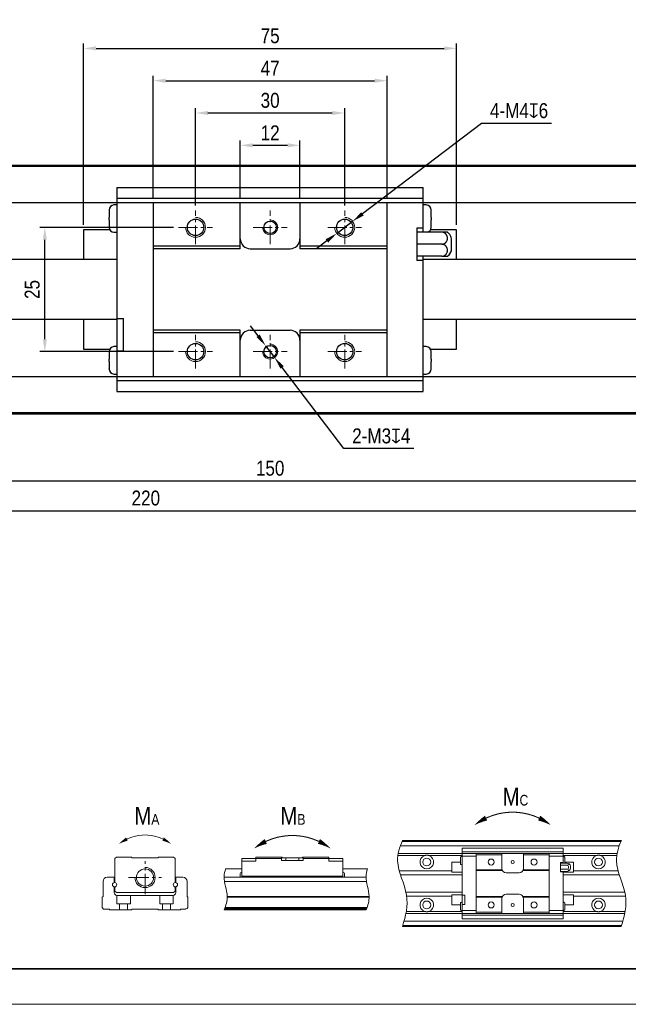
# Model space of a CAD drawing. Header units: millimetres. Extents: x 100 to 1971, y 30 to 690.
# Tile 2 of 20: x 244 to 367, y 30 to 228. Entities that reach past the tile are written whole.
import ezdxf

# ---------------------------------------------------------------- set-up
doc = ezdxf.new("R2010")
doc.units = ezdxf.units.MM
doc.linetypes.add('CENTER2', pattern=[28.575, 19.05, -3.175, 3.175, -3.175])
doc.layers.get('Defpoints').update_dxf_attribs({"lineweight": 13})
for name, color, linetype, lineweight in [('小粗', 7, 'Continuous', 25), ('标注', 3, 'Continuous', 13), ('点划线', 1, 'CENTER2', 13), ('粗线', 7, 'Continuous', 35), ('细线', 7, 'Continuous', 13)]:
    doc.layers.add(name, color=color, linetype=linetype, lineweight=lineweight)
doc.styles.add('3.5', font='ARIALN.TTF', dxfattribs={"height": 3})
doc.styles.add('7', font='ARIALN.TTF', dxfattribs={"height": 7})
doc.dimstyles.new('A4—对齐', dxfattribs={"dimtxt": 3, "dimasz": 2.5, "dimexe": 1, "dimexo": 1, "dimgap": 1, "dimtad": 1, "dimdec": 1, "dimzin": 9, "dimdsep": 46, "dimtxsty": '3.5', "dimcen": 2.5, "dimadec": 0, "dimazin": 0, "dimtm": 1e-09, "dimtfac": 1, "dimtdec": 1, "dimtmove": 0, "dimatfit": 3, "dimfxl": 0, "dimtolj": 1, "dimarcsym": 0})
doc.dimstyles.new('A4—水平', dxfattribs={"dimtxt": 3.5, "dimasz": 2.5, "dimexe": 2, "dimexo": 1, "dimgap": 1, "dimtad": 1, "dimtih": 1, "dimtoh": 1, "dimdec": 1, "dimzin": 12, "dimdsep": 46, "dimtxsty": '3.5', "dimcen": 2.5, "dimadec": 0, "dimazin": 0, "dimtm": 1e-09, "dimtfac": 1, "dimtdec": 1, "dimtmove": 0, "dimatfit": 3, "dimfxl": 0, "dimtolj": 1, "dimarcsym": 0})

# ---------------------------------------------------------------- blocks, each defined once
blk = doc.blocks.new('A4图框')
at = {"layer": '粗线'}
blk.add_lwpolyline([(5, 205), (292, 205), (292, 5), (5, 5)], close=True, dxfattribs=at)
at = {"layer": '细线'}
blk.add_lwpolyline([(0, 210), (297, 210), (297, 0), (0, 0)], close=True, dxfattribs=at)
blk = doc.blocks.new('扭矩')
at = {"layer": '标注'}
for points, const_width in [([(451.8, 96.04, 0.223025), (436.8, 96.04, 4.483797)], 0.294), ([(345.56, 90.11, 0.223025), (335.36, 90.11, 4.483797)], 0.2), ([(389.57, 89.45, 0.223025), (374.58, 89.45, 4.483797)], 0.294)]:
    blk.add_lwpolyline(points, format="xyb", dxfattribs=dict(at, const_width=const_width))
for points in [[(433.56, 94.07, 0.0147, 1.47, -0.053865), (436.8, 96.04, 0, 0, -1.574086)], [(455.04, 94.07, 0.0147, 1.47, 0.053865), (451.8, 96.04, 0, 0, 1.574086)], [(333.16, 88.77, 0.01, 1, -0.053865), (335.36, 90.11, 0, 0, -1.574086)], [(347.76, 88.77, 0.01, 1, 0.053865), (345.56, 90.11, 0, 0, 1.574086)], [(371.34, 87.48, 0.0147, 1.47, -0.053865), (374.58, 89.45, 0, 0, -1.574086)], [(392.81, 87.48, 0.0147, 1.47, 0.053865), (389.57, 89.45, 0, 0, 1.574086)]]:
    blk.add_lwpolyline(points, format="xyseb", dxfattribs=at)
blk.add_arc((340.46, 79.24), 2.86, 180, 90, dxfattribs=at)
for points, knots in [([(413.21, 89.69), (412.34, 87.78), (410.77, 82.72), (415.51, 74.58), (414.13, 68.38), (413.16, 65.44)], [4.418107, 4.418107, 4.418107, 4.418107, 10.533784, 20.542229, 29.51, 29.51, 29.51, 29.51]), ([(475.04, 89.69), (474.16, 87.78), (472.59, 82.72), (477.33, 74.58), (475.96, 68.38), (474.98, 65.44)], [4.418107, 4.418107, 4.418107, 4.418107, 10.533784, 20.542229, 29.51, 29.51, 29.51, 29.51]), ([(363.22, 81.67), (362.98, 80.98), (362.42, 78.47), (364.23, 74.45), (363.34, 71.38), (362.84, 70.15)], [3.929779, 3.929779, 3.929779, 3.929779, 6.143971, 11.892959, 15.773013, 15.773013, 15.773013, 15.773013]), ([(403.32, 81.67), (403.08, 80.98), (402.52, 78.47), (404.33, 74.45), (403.44, 71.38), (402.94, 70.15)], [3.929779, 3.929779, 3.929779, 3.929779, 6.143971, 11.892959, 15.773013, 15.773013, 15.773013, 15.773013])]:
    blk.add_open_spline(points, degree=3, knots=knots, dxfattribs=at)
at = {"layer": '点划线', "ltscale": 0.3}
for p, q in [((340.46, 74.58), (340.46, 83.91)), ((335.79, 79.24), (345.12, 79.24))]:
    blk.add_line(p, q, dxfattribs=at)
at = {"layer": '细线'}
for p, q in [((413.1, 89.43), (474.92, 89.43)), ((413.21, 89.69), (475.04, 89.69)), ((474.43, 88.21), (412.6, 88.21)), ((430.03, 87.55), (430.03, 67.58)), ((430.03, 87.55), (458.57, 87.55)), ((458.57, 86.55), (430.03, 86.55)), ((458.57, 83.32), (458.57, 87.55)), ((331.97, 84.63), (332.37, 85.04)), ((331.97, 84.63), (331.97, 77.83)), ((332.37, 85.04), (336.62, 85.04)), ((336.82, 84.84), (336.62, 85.04)), ((344.09, 84.84), (336.82, 84.84)), ((344.3, 85.04), (344.09, 84.84)), ((348.54, 85.04), (344.3, 85.04)), ((348.54, 85.04), (348.94, 84.63)), ((348.94, 84.63), (348.94, 77.83)), ((367.81, 84.63), (379.04, 84.63)), ((367.81, 84.63), (367.81, 79.53)), ((371.77, 83.83), (367.81, 83.83)), ((371.77, 85.04), (371.77, 83.83)), ((379.11, 85.04), (371.77, 85.04)), ((379.04, 84.03), (379.04, 85.04)), ((379.04, 84.03), (385.1, 84.03)), ((384.94, 84.84), (379.21, 84.84)), ((380.26, 84.84), (380.26, 84.03)), ((383.89, 84.03), (383.89, 84.84)), ((392.38, 85.04), (385.04, 85.04)), ((385.1, 84.03), (385.1, 85.04)), ((385.1, 84.63), (396.34, 84.63)), ((392.38, 85.04), (392.38, 83.83)), ((396.34, 83.83), (392.38, 83.83)), ((396.34, 79.53), (396.34, 84.63)), ((411.89, 85.45), (419.46, 85.45)), ((473.81, 86.05), (411.99, 86.05)), ((420.65, 85.45), (430.03, 85.45)), ((429.55, 83.63), (427.12, 83.63)), ((427.12, 80.8), (427.12, 83.63)), ((429.55, 83.22), (429.55, 84.84)), ((433.99, 85.24), (430.03, 85.24)), ((433.99, 86.05), (433.99, 69.08)), ((441.27, 85.65), (433.99, 85.65)), ((441.27, 86.05), (441.27, 81.81)), ((447.33, 86.05), (447.33, 81.81)), ((454.61, 85.65), (447.33, 85.65)), ((454.61, 69.08), (454.61, 86.05)), ((458.57, 85.24), (454.61, 85.24)), ((457.84, 80.84), (457.84, 83.47)), ((458.57, 83.47), (457.84, 83.47)), ((458.57, 85.45), (467.95, 85.45)), ((459.05, 83.32), (459.05, 84.84)), ((461.48, 83.63), (459.05, 83.63)), ((461.48, 80.8), (461.48, 83.63)), ((469.14, 85.45), (473.71, 85.45)), ((367.81, 81.67), (363.22, 81.67)), ((403.32, 81.67), (396.34, 81.67)), ((412.28, 81.12), (427.13, 81.12)), ((427.12, 80.8), (430.03, 80.8)), ((441.34, 81.4), (433.99, 81.4)), ((441.43, 81.2), (433.99, 81.2)), ((447.17, 81.2), (454.61, 81.2)), ((454.61, 81.4), (447.26, 81.4)), ((459.54, 83.32), (457.84, 83.32)), ((457.84, 82.74), (459.54, 82.74)), ((459.54, 81.57), (457.84, 81.57)), ((459.54, 80.99), (457.84, 80.99)), ((458.57, 80.84), (457.84, 80.84)), ((458.57, 80.99), (458.57, 67.58)), ((458.57, 80.8), (461.48, 80.8)), ((460.67, 82.44), (460.67, 81.87)), ((461.47, 81.12), (474.11, 81.12)), ((328.6, 73.93), (328.6, 78.15)), ((329.81, 79.36), (331.77, 79.36)), ((331.77, 79.36), (331.77, 77.83)), ((349.14, 79.36), (351.11, 79.36)), ((349.14, 79.36), (349.14, 77.83)), ((352.32, 78.15), (352.32, 73.93)), ((362.81, 79.36), (402.91, 79.36)), ((403.02, 78.15), (362.92, 78.15)), ((367.32, 79.36), (367.32, 80.25)), ((396.34, 79.64), (367.81, 79.64)), ((367.81, 79.36), (367.81, 79.53)), ((396.34, 79.53), (367.81, 79.53)), ((396.34, 79.53), (396.34, 79.36)), ((396.82, 79.36), (396.82, 80.25)), ((430.04, 79.99), (412.62, 79.99)), ((442.48, 80.6), (446.12, 80.6)), ((474.45, 79.99), (458.57, 79.99)), ((331.77, 74.98), (331.77, 76.62)), ((331.97, 75.4), (331.97, 76.62)), ((332.37, 75), (331.97, 75.4)), ((348.94, 75.4), (348.54, 75)), ((348.94, 76.62), (348.94, 75.4)), ((349.14, 74.98), (349.14, 76.62)), ((414.15, 75.14), (430.04, 75.14)), ((458.57, 75.14), (475.97, 75.14)), ((328.33, 73.67), (328.6, 73.93)), ((328.33, 70.76), (328.33, 73.67)), ((348.54, 75), (332.37, 75)), ((332.48, 74.19), (332.48, 71.82)), ((332.57, 74.18), (348.34, 74.18)), ((336.32, 74.18), (336.32, 71.82)), ((344.6, 74.18), (344.6, 71.82)), ((348.44, 74.19), (348.44, 71.82)), ((352.32, 73.93), (352.58, 73.67)), ((352.58, 73.67), (352.58, 70.76)), ((363.67, 73.93), (403.77, 73.93)), ((363.68, 73.67), (403.77, 73.67)), ((414.36, 74.01), (427.13, 74.01)), ((430.03, 74.33), (427.12, 74.33)), ((427.12, 71.5), (427.12, 74.33)), ((430.03, 74.29), (430.76, 74.29)), ((430.76, 74.29), (430.76, 71.66)), ((441.43, 73.93), (433.99, 73.93)), ((441.34, 73.73), (433.99, 73.73)), ((441.27, 69.08), (441.27, 73.32)), ((442.48, 74.53), (446.12, 74.53)), ((447.17, 73.93), (454.61, 73.93)), ((454.61, 73.73), (447.26, 73.73)), ((447.33, 73.32), (447.33, 69.08)), ((461.48, 74.33), (458.57, 74.33)), ((461.47, 74.01), (476.18, 74.01)), ((461.48, 71.5), (461.48, 74.33)), ((328.74, 70.35), (328.33, 70.76)), ((330.35, 70.35), (328.74, 70.35)), ((330.56, 70.15), (330.35, 70.35)), ((336.62, 70.15), (330.56, 70.15)), ((332.48, 71.82), (336.32, 71.82)), ((333.28, 71.82), (333.28, 70.15)), ((335.51, 71.82), (335.51, 70.15)), ((336.82, 70.35), (336.62, 70.15)), ((344.09, 70.35), (336.82, 70.35)), ((344.3, 70.15), (344.09, 70.35)), ((350.36, 70.15), (344.3, 70.15)), ((348.44, 71.82), (344.6, 71.82)), ((345.41, 71.82), (345.41, 70.15)), ((347.63, 71.82), (347.63, 70.15)), ((350.56, 70.35), (350.36, 70.15)), ((351.89, 70.35), (350.56, 70.35)), ((352.32, 70.53), (352.34, 70.51)), ((352.58, 70.76), (352.34, 70.51)), ((362.84, 70.15), (402.94, 70.15)), ((403.02, 70.35), (362.92, 70.35)), ((363.07, 70.76), (403.17, 70.76)), ((414.25, 69.68), (419.46, 69.68)), ((420.65, 69.68), (430.03, 69.68)), ((427.12, 71.5), (429.55, 71.5)), ((429.55, 71.91), (429.55, 70.29)), ((430.03, 71.66), (430.76, 71.66)), ((430.03, 69.89), (433.99, 69.89)), ((454.61, 69.89), (458.57, 69.89)), ((458.57, 69.68), (467.95, 69.68)), ((459.05, 70.29), (459.05, 71.91)), ((459.05, 71.5), (461.48, 71.5)), ((469.14, 69.68), (476.08, 69.68)), ((413.62, 66.92), (475.44, 66.92)), ((414.15, 69.08), (475.97, 69.08)), ((430.03, 68.58), (458.57, 68.58)), ((430.03, 67.58), (458.57, 67.58)), ((441.27, 69.48), (433.99, 69.48)), ((454.61, 69.48), (447.33, 69.48)), ((413.16, 65.44), (474.98, 65.44)), ((475.07, 65.7), (413.24, 65.7))]:
    blk.add_line(p, q, dxfattribs=at)
for centre, radius in [((420.05, 83.63), 1.11), ((438.24, 83.63), 0.849), ((444.3, 83.63), 0.434), ((450.36, 83.63), 0.849), ((468.55, 83.63), 1.11), ((340.46, 79.24), 2.42), ((331.87, 77.22), 0.614), ((349.04, 77.22), 0.614), ((420.05, 71.5), 1.11), ((438.24, 71.5), 0.849), ((450.36, 71.5), 0.849), ((468.55, 71.5), 1.11), ((444.3, 71.5), 0.434)]:
    blk.add_circle(centre, radius, dxfattribs=at)
for centre, radius, start, end in [((380.26, 85.44), 1.21, 199.4712, 210), ((420.05, 83.63), 1.92, 107.9953, 72.0062), ((429.95, 84.84), 0.404, 78.463, 180.0001), ((458.65, 84.84), 0.404, 359.9999, 101.537), ((468.55, 83.63), 1.92, 107.9938, 72.0062), ((429.95, 83.22), 0.404, 179.9999, 281.537), ((442.48, 81.81), 1.21, 180, 270), ((446.12, 81.81), 1.21, 270, 360), ((459.54, 82.15), 1.17, 14.082, 89.9713), ((459.54, 82.15), 0.583, 270.1017, 90.0043), ((459.54, 82.15), 1.17, 270, 345.918), ((329.81, 78.15), 1.21, 90, 180), ((351.11, 78.15), 1.21, 0, 90), ((367.73, 80.25), 0.404, 78.463, 180.0001), ((396.42, 80.25), 0.404, 359.9999, 101.537), ((332.57, 74.98), 0.8, 180, 270), ((348.34, 74.98), 0.8, 270, 0), ((420.05, 71.5), 1.92, 287.9938, 252.0047), ((442.48, 73.32), 1.21, 90, 180), ((446.12, 73.32), 1.21, 30, 90), ((446.12, 73.32), 1.21, 0, 19.4712), ((468.55, 71.5), 1.92, 287.9938, 252.0047), ((351.89, 70.96), 0.606, 270, 314.9062), ((429.95, 71.91), 0.404, 78.463, 180.0001), ((429.95, 70.29), 0.404, 179.9999, 281.537), ((458.65, 71.91), 0.404, 359.9999, 101.537), ((458.65, 70.29), 0.404, 258.463, 0.0001)]:
    blk.add_arc(centre, radius, start, end, dxfattribs=at)
for centre, major_axis, ratio, start_param, end_param in [((383.89, 85.44), (0.51, 1.1), 1, 4.621289, 4.805051), ((459.54, 83.03), (0.583, 0), 0.5, 4.712313, 7.852981), ((459.54, 81.28), (-0.583, 0), 0.5, 1.570197, 4.710613), ((446.12, 73.32), (0.51, -1.1), 1, 1.478135, 1.661896)]:
    blk.add_ellipse(centre, major_axis=major_axis, ratio=ratio, start_param=start_param, end_param=end_param, dxfattribs=at)
for points in [[(420.65, 85.45), (420.6, 85.47), (420.55, 85.48), (420.45, 85.51), (420.4, 85.51), (420.3, 85.53), (420.25, 85.54), (420.15, 85.54), (420.1, 85.55), (420.03, 85.55), (420, 85.55), (419.95, 85.54), (419.93, 85.54), (419.85, 85.54), (419.8, 85.53), (419.7, 85.51), (419.6, 85.5), (419.51, 85.47), (419.46, 85.45)], [(469.14, 85.45), (469.09, 85.47), (469.04, 85.48), (468.95, 85.51), (468.9, 85.51), (468.8, 85.53), (468.75, 85.54), (468.65, 85.54), (468.6, 85.55), (468.52, 85.55), (468.5, 85.55), (468.45, 85.54), (468.42, 85.54), (468.35, 85.54), (468.3, 85.53), (468.2, 85.51), (468.1, 85.5), (468, 85.47), (467.95, 85.45)], [(419.46, 69.68), (419.51, 69.66), (419.56, 69.65), (419.65, 69.62), (419.7, 69.61), (419.8, 69.6), (419.85, 69.59), (419.95, 69.59), (420, 69.58), (420.08, 69.58), (420.1, 69.58), (420.15, 69.59), (420.18, 69.59), (420.25, 69.59), (420.3, 69.6), (420.4, 69.61), (420.5, 69.63), (420.6, 69.66), (420.65, 69.68)], [(467.95, 69.68), (468, 69.66), (468.05, 69.65), (468.15, 69.62), (468.2, 69.61), (468.3, 69.6), (468.35, 69.59), (468.45, 69.59), (468.5, 69.58), (468.57, 69.58), (468.6, 69.58), (468.65, 69.59), (468.67, 69.59), (468.75, 69.59), (468.8, 69.6), (468.9, 69.61), (469, 69.63), (469.09, 69.66), (469.14, 69.68)]]:
    blk.add_open_spline(points, degree=3, knots=[0, 0, 0, 0, 0.125, 0.125, 0.25, 0.25, 0.375, 0.375, 0.5, 0.5, 0.5625, 0.5625, 0.625, 0.625, 0.75, 0.75, 0.875, 1, 1, 1, 1], dxfattribs=at)
blk.add_open_spline([(362.98, 70.51), (403.08, 70.51)], degree=1, dxfattribs=at)
at = {"layer": '标注', "char_height": 5, "attachment_point": 1, "style": '7'}
for s, insert in [('M{\\H0.6x;C}', (441.48, 104.59)), ('M{\\H0.6x;A}', (337.46, 99.18)), ('M{\\H0.6x;B}', (378.72, 99.18))]:
    blk.add_mtext_dynamic_manual_height_columns(s, width=12.0149, gutter_width=35, heights=[0], dxfattribs=dict(at, insert=insert))
blk = doc.blocks.new('*D29')
at = {"layer": 'Defpoints', "color": 0, "transparency": 16777216}
for p in [(194.71, 148.78), (394.71, 148.78), (394.71, 135.28)]:
    blk.add_point(p, dxfattribs=at)
at = {"layer": '标注', "color": 0, "lineweight": -2, "transparency": 16777216}
for p, q in [((194.71, 147.78), (194.71, 134.28)), ((394.71, 147.78), (394.71, 134.28)), ((197.21, 135.28), (392.21, 135.28))]:
    blk.add_line(p, q, dxfattribs=at)
at = {"layer": '标注', "color": 0, "transparency": 16777216}
for points in [[(197.21, 135.69), (197.21, 134.86), (194.71, 135.28)], [(392.21, 135.69), (392.21, 134.86), (394.71, 135.28)]]:
    blk.add_solid(points, dxfattribs=at)
at = {"layer": '标注', "color": 0, "transparency": 16777216, "insert": (294.71, 137.81), "char_height": 3, "width": 27.1458, "attachment_point": 5, "style": '3.5'}
blk.add_mtext('\\A1;150', dxfattribs=at)
blk = doc.blocks.new('*D30')
at = {"layer": 'Defpoints', "color": 0, "transparency": 16777216}
for p in [(134.71, 149.08), (404.71, 149.58), (404.71, 129.28)]:
    blk.add_point(p, dxfattribs=at)
at = {"layer": '标注', "color": 0, "lineweight": -2, "transparency": 16777216}
for p, q in [((404.71, 148.58), (404.71, 128.28)), ((134.71, 148.08), (134.71, 128.28)), ((137.21, 129.28), (402.21, 129.28))]:
    blk.add_line(p, q, dxfattribs=at)
at = {"layer": '标注', "color": 0, "transparency": 16777216}
for points in [[(137.21, 129.69), (137.21, 128.86), (134.71, 129.28)], [(402.21, 129.69), (402.21, 128.86), (404.71, 129.28)]]:
    blk.add_solid(points, dxfattribs=at)
at = {"layer": '标注', "color": 0, "transparency": 16777216, "insert": (269.71, 131.81), "char_height": 3, "width": 31.5025, "attachment_point": 5, "style": '3.5'}
blk.add_mtext('\\A1;220', dxfattribs=at)
blk = doc.blocks.new('*D31')
at = {"layer": 'Defpoints', "color": 0, "transparency": 16777216}
for p in [(300.71, 202.78), (288.71, 191.28), (300.71, 191.28)]:
    blk.add_point(p, dxfattribs=at)
at = {"layer": '标注', "color": 0, "lineweight": -2, "transparency": 16777216}
for p, q in [((288.71, 192.28), (288.71, 203.78)), ((291.21, 202.78), (298.21, 202.78)), ((300.71, 192.28), (300.71, 203.78))]:
    blk.add_line(p, q, dxfattribs=at)
at = {"layer": '标注', "color": 0, "transparency": 16777216}
for points in [[(291.21, 203.19), (291.21, 202.36), (288.71, 202.78)], [(298.21, 203.19), (298.21, 202.36), (300.71, 202.78)]]:
    blk.add_solid(points, dxfattribs=at)
at = {"layer": '标注', "color": 0, "transparency": 16777216, "insert": (294.71, 205.28), "char_height": 3, "attachment_point": 5, "style": '3.5'}
blk.add_mtext('\\A1;12', dxfattribs=at)
blk = doc.blocks.new('*D32')
at = {"layer": 'Defpoints', "color": 0, "transparency": 16777216}
for p in [(309.71, 209.28), (279.71, 189.69), (309.71, 189.69)]:
    blk.add_point(p, dxfattribs=at)
at = {"layer": '标注', "color": 0, "lineweight": -2, "transparency": 16777216}
for p, q in [((279.71, 190.69), (279.71, 210.28)), ((309.71, 190.69), (309.71, 210.28)), ((282.21, 209.28), (307.21, 209.28))]:
    blk.add_line(p, q, dxfattribs=at)
at = {"layer": '标注', "color": 0, "transparency": 16777216}
for points in [[(282.21, 209.69), (282.21, 208.86), (279.71, 209.28)], [(307.21, 209.69), (307.21, 208.86), (309.71, 209.28)]]:
    blk.add_solid(points, dxfattribs=at)
at = {"layer": '标注', "color": 0, "transparency": 16777216, "insert": (294.71, 211.81), "char_height": 3, "attachment_point": 5, "style": '3.5'}
blk.add_mtext('\\A1;30', dxfattribs=at)
blk = doc.blocks.new('*D33')
at = {"layer": 'Defpoints', "color": 0, "transparency": 16777216}
for p in [(318.21, 215.78), (271.21, 191.28), (318.21, 191.28)]:
    blk.add_point(p, dxfattribs=at)
at = {"layer": '标注', "color": 0, "lineweight": -2, "transparency": 16777216}
for p, q in [((271.21, 192.28), (271.21, 216.78)), ((318.21, 192.28), (318.21, 216.78)), ((273.71, 215.78), (315.71, 215.78))]:
    blk.add_line(p, q, dxfattribs=at)
at = {"layer": '标注', "color": 0, "transparency": 16777216}
for points in [[(273.71, 216.19), (273.71, 215.36), (271.21, 215.78)], [(315.71, 216.19), (315.71, 215.36), (318.21, 215.78)]]:
    blk.add_solid(points, dxfattribs=at)
at = {"layer": '标注', "color": 0, "transparency": 16777216, "insert": (294.71, 218.28), "char_height": 3, "attachment_point": 5, "style": '3.5'}
blk.add_mtext('\\A1;47', dxfattribs=at)
blk = doc.blocks.new('*D34')
at = {"layer": 'Defpoints', "color": 0, "transparency": 16777216}
for p in [(332.21, 222.28), (257.21, 185.78), (332.21, 185.78)]:
    blk.add_point(p, dxfattribs=at)
at = {"layer": '标注', "color": 0, "lineweight": -2, "transparency": 16777216}
for p, q in [((257.21, 186.78), (257.21, 223.28)), ((259.71, 222.28), (329.71, 222.28)), ((332.21, 186.78), (332.21, 223.28))]:
    blk.add_line(p, q, dxfattribs=at)
at = {"layer": '标注', "color": 0, "transparency": 16777216}
for points in [[(259.71, 222.69), (259.71, 221.86), (257.21, 222.28)], [(329.71, 222.69), (329.71, 221.86), (332.21, 222.28)]]:
    blk.add_solid(points, dxfattribs=at)
at = {"layer": '标注', "color": 0, "transparency": 16777216, "insert": (294.71, 224.8), "char_height": 3, "attachment_point": 5, "style": '3.5'}
blk.add_mtext('\\A1;75', dxfattribs=at)
blk = doc.blocks.new('*D35')
at = {"layer": 'Defpoints', "color": 0, "transparency": 16777216}
for p in [(311.3, 187.49), (308.11, 185.07)]:
    blk.add_point(p, dxfattribs=at)
at = {"layer": '标注', "color": 0, "lineweight": -2, "transparency": 16777216}
for p, q in [((337.21, 207.2), (313.29, 189)), ((351.32, 207.2), (337.21, 207.2)), ((308.11, 185.07), (311.3, 187.49)), ((306.12, 183.55), (304.13, 182.04))]:
    blk.add_line(p, q, dxfattribs=at)
at = {"layer": '标注', "color": 0, "transparency": 16777216}
for points in [[(313.03, 189.33), (313.54, 188.67), (311.3, 187.49)], [(305.87, 183.89), (306.38, 183.22), (308.11, 185.07)]]:
    blk.add_solid(points, dxfattribs=at)
at = {"layer": '标注', "color": 0, "transparency": 16777216, "insert": (344.76, 209.74), "char_height": 3, "width": 37.87, "attachment_point": 5, "style": '3.5'}
blk.add_mtext('\\A1;4-M4{\\Fgdt|c134;x}6', dxfattribs=at)
blk = doc.blocks.new('*D36')
at = {"layer": 'Defpoints', "color": 0, "transparency": 16777216}
for p in [(293.8, 162.47), (295.61, 160.08)]:
    blk.add_point(p, dxfattribs=at)
at = {"layer": '标注', "color": 0, "lineweight": -2, "transparency": 16777216}
for p, q in [((292.28, 164.46), (290.77, 166.45)), ((293.8, 162.47), (295.61, 160.08)), ((309.53, 141.78), (297.13, 158.09)), ((323.58, 141.78), (309.53, 141.78))]:
    blk.add_line(p, q, dxfattribs=at)
at = {"layer": '标注', "color": 0, "transparency": 16777216}
for points in [[(292.62, 164.71), (291.95, 164.21), (293.8, 162.47)], [(297.46, 158.35), (296.79, 157.84), (295.61, 160.08)]]:
    blk.add_solid(points, dxfattribs=at)
at = {"layer": '标注', "color": 0, "transparency": 16777216, "insert": (317.06, 144.31), "char_height": 3, "width": 38.0376, "attachment_point": 5, "style": '3.5'}
blk.add_mtext('\\A1;2-M3{\\Fgdt|c134;x}4', dxfattribs=at)
blk = doc.blocks.new('*D43')
at = {"layer": 'Defpoints', "color": 0, "transparency": 16777216}
for p in [(249.4, 186.28), (276.3, 186.28), (276.3, 161.28)]:
    blk.add_point(p, dxfattribs=at)
at = {"layer": '标注', "color": 0, "lineweight": -2, "transparency": 16777216}
for p, q in [((275.3, 186.28), (248.4, 186.28)), ((249.4, 163.78), (249.4, 183.78)), ((275.3, 161.28), (248.4, 161.28))]:
    blk.add_line(p, q, dxfattribs=at)
at = {"layer": '标注', "color": 0, "transparency": 16777216}
for points in [[(248.99, 183.78), (249.82, 183.78), (249.4, 186.28)], [(248.99, 163.78), (249.82, 163.78), (249.4, 161.28)]]:
    blk.add_solid(points, dxfattribs=at)
at = {"layer": '标注', "color": 0, "transparency": 16777216, "insert": (246.87, 173.78), "char_height": 3, "attachment_point": 5, "rotation": 90, "style": '3.5'}
blk.add_mtext('\\A1;25', dxfattribs=at)

msp = doc.modelspace()

# ---------------------------------------------------------------- linework, layer by layer
at = {"layer": '小粗'}
for p, q in [((194.71, 198.78), (394.71, 198.78)), ((194.71, 198.58), (394.71, 198.58)), ((263.91, 194.27), (263.91, 153.28)), ((263.91, 194.27), (325.51, 194.27)), ((325.51, 185.3), (325.51, 194.27)), ((194.71, 191.28), (394.71, 191.28)), ((263.91, 190.78), (263.31, 190.78)), ((325.51, 192.07), (263.91, 192.07)), ((271.21, 191.28), (271.21, 156.28)), ((288.71, 181.98), (288.71, 191.28)), ((300.71, 191.28), (300.71, 181.98)), ((318.21, 156.28), (318.21, 191.28)), ((326.11, 190.78), (325.51, 190.78)), ((262.31, 189.78), (262.31, 189.78)), ((262.31, 189.75), (262.31, 188.32)), ((327.11, 189.78), (327.11, 189.78)), ((327.11, 188.32), (327.11, 189.75)), ((262.31, 187.74), (262.31, 186.3)), ((262.31, 186.28), (262.31, 186.28)), ((327.11, 186.3), (327.11, 187.74)), ((327.11, 186.28), (327.11, 186.28)), ((262.44, 185.78), (257.21, 185.78)), ((257.21, 185.78), (257.21, 179.78)), ((263.31, 185.28), (263.91, 185.28)), ((324.21, 186.13), (324.21, 179.63)), ((325.51, 186.13), (324.21, 186.13)), ((329.21, 185.3), (324.21, 185.3)), ((332.21, 185.78), (326.97, 185.78)), ((332.21, 179.78), (332.21, 185.78)), ((288.71, 182.48), (271.21, 182.48)), ((318.21, 182.48), (300.71, 182.48)), ((329.21, 182.88), (324.21, 182.88)), ((331.21, 182.08), (331.21, 183.68)), ((288.71, 181.98), (271.21, 181.98)), ((290.71, 181.98), (298.71, 181.98)), ((318.21, 181.98), (300.71, 181.98)), ((329.21, 180.45), (324.21, 180.45)), ((325.51, 153.28), (325.51, 180.45)), ((263.91, 179.78), (197.11, 179.78)), ((325.51, 179.63), (324.21, 179.63)), ((394.71, 179.78), (325.51, 179.78)), ((197.11, 167.78), (263.91, 167.78)), ((257.21, 167.78), (257.21, 161.78)), ((263.91, 167.93), (265.21, 167.93)), ((265.21, 161.43), (265.21, 167.93)), ((325.51, 167.78), (394.71, 167.78)), ((332.21, 161.78), (332.21, 167.78)), ((288.71, 165.58), (271.21, 165.58)), ((288.71, 165.08), (271.21, 165.08)), ((288.71, 156.28), (288.71, 165.58)), ((290.71, 165.58), (298.71, 165.58)), ((300.71, 165.58), (300.71, 156.28)), ((318.21, 165.58), (300.71, 165.58)), ((318.21, 165.08), (300.71, 165.08)), ((257.21, 161.78), (262.44, 161.78)), ((262.31, 161.28), (262.31, 161.28)), ((262.31, 161.25), (262.31, 159.82)), ((263.91, 162.28), (263.31, 162.28)), ((263.91, 161.43), (265.21, 161.43)), ((326.11, 162.28), (325.51, 162.28)), ((326.97, 161.78), (332.21, 161.78)), ((327.11, 161.28), (327.11, 161.28)), ((327.11, 159.82), (327.11, 161.25)), ((262.31, 159.24), (262.31, 157.8)), ((327.11, 157.8), (327.11, 159.24)), ((262.31, 157.78), (262.31, 157.78)), ((263.31, 156.78), (263.91, 156.78)), ((325.51, 156.78), (326.11, 156.78)), ((327.11, 157.78), (327.11, 157.78)), ((194.71, 156.28), (394.71, 156.28)), ((263.91, 155.49), (325.51, 155.49)), ((263.91, 153.28), (325.51, 153.28)), ((394.71, 148.98), (194.71, 148.98)), ((194.71, 148.78), (394.71, 148.78))]:
    msp.add_line(p, q, dxfattribs=at)
for centre, radius in [((279.71, 186.28), 1.65), ((294.71, 186.28), 1.25), ((309.71, 186.28), 1.65), ((279.71, 161.28), 1.65), ((294.71, 161.28), 1.25), ((309.71, 161.28), 1.65)]:
    msp.add_circle(centre, radius, dxfattribs=at)
for centre, radius, start, end in [((263.31, 189.78), 1, 90, 180), ((326.11, 189.78), 1, 0, 90), ((263.31, 186.28), 1, 180, 270), ((326.11, 186.28), 1, 282.8053, 0), ((329.21, 183.68), 2, 0.0018, 15.7838), ((290.71, 183.98), 2, 180, 270), ((298.71, 183.98), 2, 270, 0), ((329.21, 182.08), 2, 305.6665, 359.9983), ((290.71, 163.58), 2, 90, 180), ((298.71, 163.58), 2, 0, 90), ((263.31, 161.28), 1, 90, 180), ((326.11, 161.28), 1, 0, 90), ((263.31, 157.78), 1, 180, 270), ((326.11, 157.78), 1, 270, 0)]:
    msp.add_arc(centre, radius, start, end, dxfattribs=at)
for points, knots in [([(262.31, 189.78), (262.31, 189.78), (262.31, 189.78), (262.31, 189.78), (262.31, 189.77), (262.31, 189.77), (262.31, 189.76), (262.31, 189.75)], [0, 0, 0, 0, 0.25, 0.25, 0.5, 0.5, 1, 1, 1, 1]), ([(262.31, 188.32), (262.31, 188.31), (262.31, 188.31), (262.31, 188.3), (262.31, 188.29), (262.31, 188.28), (262.31, 188.26), (262.31, 188.25)], [0, 0, 0, 0, 0.25, 0.25, 0.5, 0.5, 1, 1, 1, 1]), ([(327.11, 189.75), (327.11, 189.76), (327.11, 189.76), (327.11, 189.77), (327.11, 189.77), (327.11, 189.78), (327.11, 189.78), (327.11, 189.78)], [0, 0, 0, 0, 0.25, 0.25, 0.5, 0.5, 1, 1, 1, 1]), ([(327.11, 188.25), (327.11, 188.26), (327.11, 188.26), (327.11, 188.28), (327.11, 188.28), (327.11, 188.3), (327.11, 188.31), (327.11, 188.32)], [0, 0, 0, 0, 0.25, 0.25, 0.5, 0.5, 1, 1, 1, 1]), ([(262.31, 187.8), (262.31, 187.8), (262.31, 187.79), (262.31, 187.78), (262.31, 187.77), (262.31, 187.76), (262.31, 187.75), (262.31, 187.74)], [0, 0, 0, 0, 0.25, 0.25, 0.5, 0.5, 1, 1, 1, 1]), ([(262.31, 186.3), (262.31, 186.3), (262.31, 186.3), (262.31, 186.29), (262.31, 186.29), (262.31, 186.28), (262.31, 186.28), (262.31, 186.28)], [0, 0, 0, 0, 0.25, 0.25, 0.5, 0.5, 1, 1, 1, 1]), ([(327.11, 187.74), (327.11, 187.74), (327.11, 187.75), (327.11, 187.76), (327.11, 187.76), (327.11, 187.78), (327.11, 187.79), (327.11, 187.8)], [0, 0, 0, 0, 0.25, 0.25, 0.5, 0.5, 1, 1, 1, 1]), ([(327.11, 186.28), (327.11, 186.28), (327.11, 186.28), (327.11, 186.28), (327.11, 186.28), (327.11, 186.29), (327.11, 186.29), (327.11, 186.3)], [0, 0, 0, 0, 0.25, 0.25, 0.5, 0.5, 1, 1, 1, 1]), ([(330.36, 185.3), (330.36, 185.3), (330.35, 185.3), (330.34, 185.3), (330.32, 185.3), (330.29, 185.3), (330.28, 185.3), (330.27, 185.3), (330.25, 185.3), (330.22, 185.3), (330.17, 185.3), (330.12, 185.3), (330.06, 185.3), (330.05, 185.3), (330.02, 185.3), (329.98, 185.3), (329.93, 185.3), (329.87, 185.3), (329.83, 185.3), (329.78, 185.3), (329.76, 185.3), (329.73, 185.3), (329.71, 185.3), (329.62, 185.3), (329.54, 185.3), (329.44, 185.3), (329.42, 185.3), (329.37, 185.3), (329.35, 185.3), (329.29, 185.3), (329.25, 185.3), (329.21, 185.3)], [0, 0, 0, 0, 0.011717, 0.011717, 0.1529, 0.1529, 0.188196, 0.188196, 0.223492, 0.294083, 0.294083, 0.435267, 0.435267, 0.470562, 0.470562, 0.505858, 0.57645, 0.57645, 0.647042, 0.647042, 0.682337, 0.682337, 0.717633, 0.717633, 0.858817, 0.858817, 0.894112, 0.894112, 0.929408, 0.929408, 1, 1, 1, 1]), ([(329.21, 182.88), (329.25, 182.88), (329.29, 182.88), (329.37, 182.89), (329.41, 182.9), (329.5, 182.91), (329.54, 182.93), (329.62, 182.95), (329.65, 182.97), (329.73, 183), (329.76, 183.02), (329.83, 183.06), (329.87, 183.09), (329.96, 183.16), (330.02, 183.21), (330.08, 183.28), (330.1, 183.3), (330.12, 183.33), (330.13, 183.34), (330.16, 183.39), (330.18, 183.42), (330.24, 183.52), (330.27, 183.59), (330.3, 183.68), (330.31, 183.69), (330.32, 183.73), (330.34, 183.78), (330.35, 183.84), (330.37, 183.94), (330.37, 184.02), (330.37, 184.11), (330.37, 184.13), (330.37, 184.16), (330.37, 184.22), (330.36, 184.27), (330.34, 184.38), (330.32, 184.45), (330.29, 184.54), (330.29, 184.56), (330.27, 184.59), (330.26, 184.61), (330.24, 184.66), (330.22, 184.69), (330.17, 184.79), (330.12, 184.85), (330.06, 184.92), (330.05, 184.94), (330.02, 184.97), (329.98, 185.01), (329.9, 185.07), (329.83, 185.12), (329.78, 185.15), (329.76, 185.16), (329.73, 185.18), (329.71, 185.19), (329.62, 185.23), (329.54, 185.26), (329.44, 185.28), (329.42, 185.28), (329.38, 185.29), (329.35, 185.29), (329.29, 185.3), (329.25, 185.3), (329.21, 185.3)], [0, 0, 0, 0, 0.03125, 0.03125, 0.0625, 0.0625, 0.09375, 0.09375, 0.125, 0.125, 0.15625, 0.15625, 0.1875, 0.1875, 0.25, 0.25, 0.265625, 0.265625, 0.28125, 0.28125, 0.3125, 0.3125, 0.375, 0.375, 0.390625, 0.390625, 0.40625, 0.4375, 0.4375, 0.5, 0.5, 0.515625, 0.515625, 0.53125, 0.5625, 0.5625, 0.625, 0.625, 0.640625, 0.640625, 0.65625, 0.65625, 0.6875, 0.6875, 0.75, 0.75, 0.765625, 0.765625, 0.78125, 0.8125, 0.84375, 0.84375, 0.859375, 0.859375, 0.875, 0.875, 0.9375, 0.9375, 0.953125, 0.953125, 0.96875, 0.96875, 1, 1, 1, 1]), ([(331.11, 184.21), (331.07, 184.38), (330.97, 184.66), (330.73, 184.98), (330.53, 185.2), (330.38, 185.28), (330.33, 185.29)], [0, 0, 0, 0, 0.363241, 0.626439, 0.892186, 1, 1, 1, 1]), ([(329.21, 180.45), (329.25, 180.45), (329.29, 180.46), (329.37, 180.46), (329.41, 180.47), (329.5, 180.49), (329.54, 180.5), (329.62, 180.53), (329.65, 180.54), (329.73, 180.58), (329.76, 180.6), (329.83, 180.64), (329.87, 180.66), (329.96, 180.73), (330.02, 180.79), (330.08, 180.86), (330.1, 180.87), (330.12, 180.9), (330.13, 180.92), (330.16, 180.97), (330.18, 181), (330.24, 181.1), (330.27, 181.16), (330.3, 181.25), (330.31, 181.27), (330.32, 181.31), (330.34, 181.36), (330.35, 181.41), (330.37, 181.52), (330.37, 181.59), (330.37, 181.68), (330.37, 181.7), (330.37, 181.74), (330.37, 181.79), (330.36, 181.85), (330.34, 181.96), (330.32, 182.03), (330.29, 182.11), (330.29, 182.13), (330.27, 182.17), (330.26, 182.18), (330.24, 182.23), (330.22, 182.27), (330.17, 182.36), (330.12, 182.43), (330.06, 182.5), (330.05, 182.51), (330.02, 182.54), (329.98, 182.58), (329.9, 182.65), (329.83, 182.69), (329.78, 182.72), (329.76, 182.73), (329.73, 182.75), (329.71, 182.76), (329.62, 182.81), (329.54, 182.83), (329.44, 182.85), (329.42, 182.86), (329.38, 182.87), (329.35, 182.87), (329.29, 182.88), (329.25, 182.88), (329.21, 182.88)], [0, 0, 0, 0, 0.03125, 0.03125, 0.0625, 0.0625, 0.09375, 0.09375, 0.125, 0.125, 0.15625, 0.15625, 0.1875, 0.1875, 0.25, 0.25, 0.265625, 0.265625, 0.28125, 0.28125, 0.3125, 0.3125, 0.375, 0.375, 0.390625, 0.390625, 0.40625, 0.4375, 0.4375, 0.5, 0.5, 0.515625, 0.515625, 0.53125, 0.5625, 0.5625, 0.625, 0.625, 0.640625, 0.640625, 0.65625, 0.65625, 0.6875, 0.6875, 0.75, 0.75, 0.765625, 0.765625, 0.78125, 0.8125, 0.84375, 0.84375, 0.859375, 0.859375, 0.875, 0.875, 0.9375, 0.9375, 0.953125, 0.953125, 0.96875, 0.96875, 1, 1, 1, 1]), ([(331.21, 182.15), (331.21, 182.15), (331.21, 182.16), (331.2, 182.2), (331.2, 182.32), (331.2, 182.54), (331.2, 182.79), (331.2, 183.06), (331.2, 183.27), (331.2, 183.42), (331.2, 183.51), (331.21, 183.58), (331.21, 183.6), (331.21, 183.6)], [0, 0, 0, 0, 0.045542, 0.101676, 0.220316, 0.343102, 0.46306, 0.580816, 0.713605, 0.78469, 0.85711, 0.92939, 1, 1, 1, 1]), ([(329.21, 180.45), (329.25, 180.45), (329.29, 180.45), (329.37, 180.45), (329.41, 180.45), (329.5, 180.45), (329.54, 180.45), (329.62, 180.45), (329.65, 180.45), (329.76, 180.45), (329.83, 180.45), (329.96, 180.45), (330.02, 180.45), (330.08, 180.45), (330.1, 180.45), (330.12, 180.45), (330.13, 180.45), (330.16, 180.45), (330.18, 180.45), (330.24, 180.45), (330.27, 180.45), (330.3, 180.45), (330.31, 180.45), (330.32, 180.45), (330.34, 180.45), (330.35, 180.45), (330.35, 180.45), (330.36, 180.45), (330.36, 180.45)], [0, 0, 0, 0, 0.070538, 0.070538, 0.141076, 0.141076, 0.211614, 0.211614, 0.282153, 0.282153, 0.423229, 0.423229, 0.564305, 0.564305, 0.599574, 0.599574, 0.634843, 0.634843, 0.705382, 0.705382, 0.846458, 0.846458, 0.881727, 0.881727, 0.916996, 0.987534, 0.987534, 1, 1, 1, 1]), ([(330.33, 180.46), (330.38, 180.48), (330.63, 180.61), (330.93, 181), (331.07, 181.37), (331.11, 181.54)], [0, 0, 0, 0, 0.105979, 0.635106, 1, 1, 1, 1]), ([(262.31, 161.28), (262.31, 161.28), (262.31, 161.28), (262.31, 161.28), (262.31, 161.27), (262.31, 161.27), (262.31, 161.26), (262.31, 161.25)], [0, 0, 0, 0, 0.25, 0.25, 0.5, 0.5, 1, 1, 1, 1]), ([(327.11, 161.25), (327.11, 161.26), (327.11, 161.26), (327.11, 161.27), (327.11, 161.27), (327.11, 161.28), (327.11, 161.28), (327.11, 161.28)], [0, 0, 0, 0, 0.25, 0.25, 0.5, 0.5, 1, 1, 1, 1]), ([(262.31, 159.82), (262.31, 159.81), (262.31, 159.81), (262.31, 159.8), (262.31, 159.79), (262.31, 159.78), (262.31, 159.76), (262.31, 159.75)], [0, 0, 0, 0, 0.25, 0.25, 0.5, 0.5, 1, 1, 1, 1]), ([(262.31, 159.3), (262.31, 159.3), (262.31, 159.29), (262.31, 159.28), (262.31, 159.27), (262.31, 159.26), (262.31, 159.25), (262.31, 159.24)], [0, 0, 0, 0, 0.25, 0.25, 0.5, 0.5, 1, 1, 1, 1]), ([(327.11, 159.75), (327.11, 159.76), (327.11, 159.76), (327.11, 159.78), (327.11, 159.78), (327.11, 159.8), (327.11, 159.81), (327.11, 159.82)], [0, 0, 0, 0, 0.25, 0.25, 0.5, 0.5, 1, 1, 1, 1]), ([(327.11, 159.24), (327.11, 159.24), (327.11, 159.25), (327.11, 159.26), (327.11, 159.26), (327.11, 159.28), (327.11, 159.29), (327.11, 159.3)], [0, 0, 0, 0, 0.25, 0.25, 0.5, 0.5, 1, 1, 1, 1]), ([(262.31, 157.78), (262.31, 157.78), (262.31, 157.78), (262.31, 157.78), (262.31, 157.78), (262.31, 157.79), (262.31, 157.79), (262.31, 157.8)], [0, 0, 0, 0, 0.25, 0.25, 0.5, 0.5, 1, 1, 1, 1]), ([(262.31, 157.8), (262.31, 157.8), (262.31, 157.8), (262.31, 157.79), (262.31, 157.79), (262.31, 157.78), (262.31, 157.78), (262.31, 157.78)], [0, 0, 0, 0, 0.25, 0.25, 0.5, 0.5, 1, 1, 1, 1]), ([(327.11, 157.78), (327.11, 157.78), (327.11, 157.78), (327.11, 157.78), (327.11, 157.78), (327.11, 157.79), (327.11, 157.79), (327.11, 157.8)], [0, 0, 0, 0, 0.25, 0.25, 0.5, 0.5, 1, 1, 1, 1])]:
    msp.add_open_spline(points, degree=3, knots=knots, dxfattribs=at)
for points in [[(262.31, 187.8), (262.31, 187.88), (262.31, 188.03), (262.31, 188.18), (262.31, 188.25)], [(327.11, 188.25), (327.11, 188.18), (327.11, 188.03), (327.11, 187.88), (327.11, 187.8)], [(262.31, 159.3), (262.31, 159.38), (262.31, 159.53), (262.31, 159.68), (262.31, 159.75)], [(327.11, 159.75), (327.11, 159.68), (327.11, 159.53), (327.11, 159.38), (327.11, 159.3)]]:
    msp.add_open_spline(points, degree=3, dxfattribs=at)
at = {"layer": '标注'}
for centre, radius in [((279.71, 186.28), 2), ((309.71, 186.28), 2), ((294.71, 186.28), 1.5), ((279.71, 161.28), 2), ((294.71, 161.28), 1.5), ((309.71, 161.28), 2)]:
    msp.add_arc(centre, radius, 180, 90, dxfattribs=at)
at = {"layer": '点划线', "ltscale": 0.2}
for p, q in [((279.71, 182.87), (279.71, 189.69)), ((294.71, 182.87), (294.71, 189.69)), ((309.71, 182.87), (309.71, 189.69)), ((276.3, 186.28), (283.11, 186.28)), ((291.3, 186.28), (298.11, 186.28)), ((306.3, 186.28), (313.11, 186.28)), ((279.71, 157.87), (279.71, 164.69)), ((294.71, 157.87), (294.71, 164.69)), ((309.71, 157.87), (309.71, 164.69)), ((276.3, 161.28), (283.11, 161.28)), ((291.3, 161.28), (298.11, 161.28)), ((306.3, 161.28), (313.11, 161.28))]:
    msp.add_line(p, q, dxfattribs=at)

# ---------------------------------------------------------------- block references
at = {"layer": '标注'}
for name, p, xscale, yscale, zscale in [('A4图框', (100, 30), 1.423719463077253, 1.423719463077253, 1.423719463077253), ('扭矩', (27.19, -0.91), 0.7118597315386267, 0.7118597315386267, 0.7118597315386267)]:
    msp.add_blockref(name, p, dxfattribs=dict(at, xscale=xscale, yscale=yscale, zscale=zscale))

# ---------------------------------------------------------------- dimensions: what is measured, and where the dimension line sits
for base, p1, p2, picture, middle in [((332.21, 222.28), (257.21, 185.78), (332.21, 185.78), '*D34', (294.71, 224.8)), ((318.21, 215.78), (271.21, 191.28), (318.21, 191.28), '*D33', (294.71, 218.28)), ((309.71, 209.28), (279.71, 189.69), (309.71, 189.69), '*D32', (294.71, 211.81)), ((300.71, 202.78), (288.71, 191.28), (300.71, 191.28), '*D31', (294.71, 205.28))]:
    dim = msp.add_linear_dim(base=base, p1=p1, p2=p2, dimstyle='A4—对齐', dxfattribs=at)
    dim.commit()
    dim.dimension.update_dxf_attribs({"geometry": picture, "text_midpoint": middle})
for p1, p2, text, picture, middle in [((308.11, 185.07), (311.3, 187.49), '4-M4{\\Fgdt|c134;x}6', '*D35', (344.76, 207.2)), ((293.8, 162.47), (295.61, 160.08), '2-M3{\\Fgdt|c134;x}4', '*D36', (317.06, 141.78))]:
    dim = msp.add_diameter_dim_2p(p1=p1, p2=p2, text=text, dimstyle='A4—水平', dxfattribs=at)
    dim.commit()
    dim.dimension.update_dxf_attribs({"geometry": picture, "text_midpoint": middle, "dimtype": 163})
dim = msp.add_linear_dim(base=(249.4, 186.28), p1=(276.3, 161.28), p2=(276.3, 186.28), angle=90, dimstyle='A4—对齐', dxfattribs=at)
dim.commit()
dim.dimension.update_dxf_attribs({"geometry": '*D43', "text_midpoint": (246.87, 173.78)})
for base, p1, p2, text, picture, middle in [((404.71, 129.28), (134.71, 149.08), (404.71, 149.58), '220', '*D30', (269.71, 131.81)), ((394.71, 135.28), (194.71, 148.78), (394.71, 148.78), '150', '*D29', (294.71, 137.81))]:
    dim = msp.add_linear_dim(base=base, p1=p1, p2=p2, text=text, dimstyle='A4—对齐', dxfattribs=at)
    dim.commit()
    dim.dimension.update_dxf_attribs({"geometry": picture, "text_midpoint": middle})

doc.saveas('drawing.dxf')
